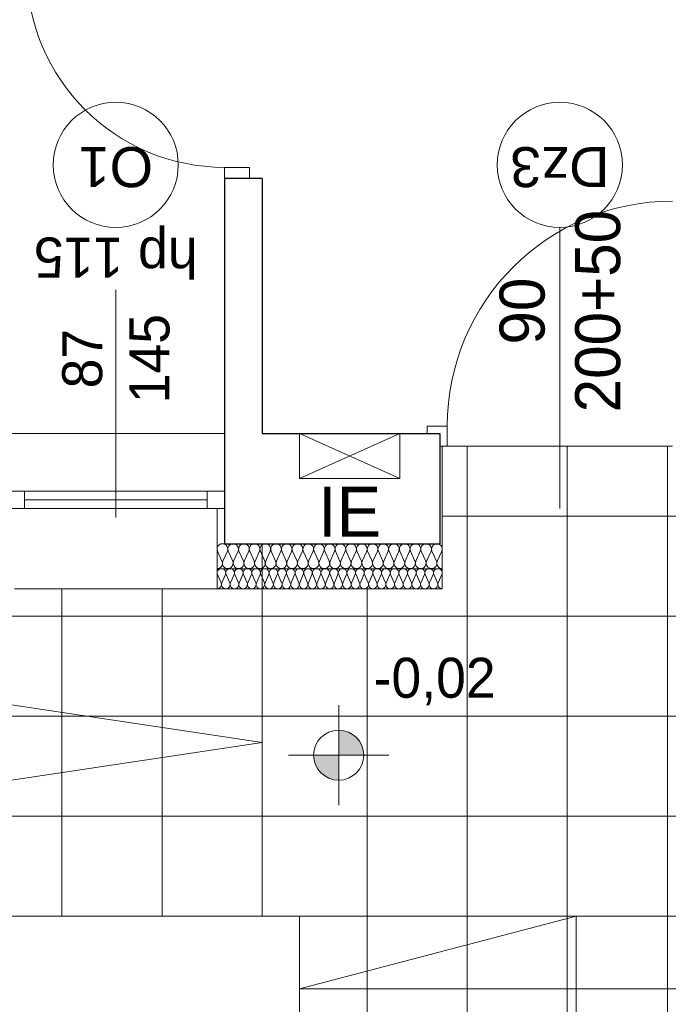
# Model space of a CAD drawing. Extents: x -438200 to -357500, y 15000 to 163871.
# Tile 77 of 148: x -376721 to -374128, y 21070 to 25008. Entities that reach past the tile are written whole.
import ezdxf

# ---------------------------------------------------------------- set-up
doc = ezdxf.new("R2010")
doc.units = 0
doc.header["$MEASUREMENT"] = 0
for name, color, linetype in [('#podkład', 252, 'Continuous'), ('Arch ocieplenie', 252, 'Continuous'), ('Inwent Izolacje', 252, 'Continuous'), ('INWENT RZĘDNE', 252, 'Continuous')]:
    doc.layers.add(name, color=color, linetype=linetype)
for name, color, linetype, lineweight in [('Arch drzwi_Nr_Pióra__10', 252, 'Continuous', 18), ('Arch ocieplenie_Nr_Pióra__9', 252, 'Continuous', 13), ('Arch opisy okien_Nr_Pióra__9', 252, 'Continuous', 13), ('Arch opisy_Nr_Pióra__9', 252, 'Continuous', 13), ('Arch wykończenie_Nr_Pióra__3', 252, 'Continuous', 18), ('Arch wykończenie_Nr_Pióra__81', 252, 'Continuous', 9), ('INSTALACJA IE_Nr_Pióra__88', 252, 'Continuous', 20), ('Inwent Izolacje_Nr_Pióra__2', 252, 'Continuous', 13), ('INWENT OPISY_Nr_Pióra__88', 252, 'Continuous', 20), ('INWENT OPISY_Nr_Pióra__9', 252, 'Continuous', 13), ('INWENT RZĘDNE_Nr_Pióra__21', 252, 'Continuous', 9), ('INWENT. DRZWI_Nr_Pióra__5', 252, 'Continuous', 13), ('INWENT. OKNA_Nr_Pióra__21', 252, 'Continuous', 9), ('INWENT. OKNA_Nr_Pióra__5', 252, 'Continuous', 13), ('INWENT.ŚCIANY_Nr_Pióra__1', 252, 'Continuous', 25), ('INWENT.ŚCIANY_Nr_Pióra__2', 252, 'Continuous', 13), ('INWENT.ŚCIANY_Nr_Pióra__21', 252, 'Continuous', 9), ('Istniejące schody_Nr_Pióra__5', 252, 'Continuous', 13)]:
    doc.layers.add(name, color=color, linetype=linetype, lineweight=lineweight)
doc.styles.add('GENERATED_STYLE_10', font='arial.ttf')
doc.styles.add('GENERATED_STYLE_2', font='txt')
doc.styles.add('GENERATED_STYLE_5', font='txt')
doc.styles.add('GENERATED_STYLE_6', font='txt')

# ---------------------------------------------------------------- blocks, each defined once
blk = doc.blocks.new('Izolacja cieplna 14_8', base_point=(-425404.9, 22732.6))
at = {"layer": 'Arch ocieplenie_Nr_Pióra__9', "linetype": 'Continuous'}
for p, q in [((-425403.5, 22788.8), (-425389.1, 22756.5)), ((-425386.2, 22756.5), (-425371.8, 22788.8)), ((-425368.9, 22788.8), (-425354.5, 22756.5)), ((-425351.6, 22756.5), (-425337.2, 22788.8)), ((-425334.3, 22788.8), (-425319.9, 22756.5)), ((-425317, 22756.5), (-425302.6, 22788.8)), ((-425299.6, 22788.8), (-425285.2, 22756.5)), ((-425282.3, 22756.5), (-425267.9, 22788.8)), ((-425265, 22788.8), (-425250.6, 22756.5)), ((-425247.7, 22756.5), (-425233.3, 22788.8)), ((-425230.4, 22788.8), (-425216, 22756.5)), ((-425213.1, 22756.5), (-425198.7, 22788.8)), ((-425195.8, 22788.8), (-425181.4, 22756.5)), ((-425178.5, 22756.5), (-425164.1, 22788.8)), ((-425161.2, 22788.8), (-425146.8, 22756.5)), ((-425143.9, 22756.5), (-425129.5, 22788.8)), ((-425126.6, 22788.8), (-425112.2, 22756.5)), ((-425109.3, 22756.5), (-425094.9, 22788.8)), ((-425092, 22788.8), (-425077.6, 22756.5)), ((-425074.6, 22756.5), (-425060.2, 22788.8)), ((-425057.3, 22788.8), (-425042.9, 22756.5)), ((-425040, 22756.5), (-425025.6, 22788.8)), ((-425022.7, 22788.8), (-425008.3, 22756.5)), ((-425005.4, 22756.5), (-424991, 22788.8)), ((-424988.1, 22788.8), (-424973.7, 22756.5)), ((-424970.8, 22756.5), (-424956.4, 22788.8)), ((-424953.5, 22788.8), (-424939.1, 22756.5)), ((-424936.2, 22756.5), (-424921.8, 22788.8)), ((-424918.9, 22788.8), (-424904.5, 22756.5)), ((-424901.6, 22756.5), (-424887.2, 22788.8)), ((-424884.3, 22788.8), (-424869.9, 22756.5)), ((-424867, 22756.5), (-424852.6, 22788.8)), ((-424849.6, 22788.8), (-424835.2, 22756.5)), ((-424832.3, 22756.5), (-424817.9, 22788.8)), ((-424815, 22788.8), (-424800.6, 22756.5)), ((-424797.7, 22756.5), (-424783.3, 22788.8)), ((-424780.4, 22788.8), (-424766, 22756.5)), ((-424763.1, 22756.5), (-424748.7, 22788.8)), ((-424745.8, 22788.8), (-424731.4, 22756.5)), ((-424728.5, 22756.5), (-424714.1, 22788.8)), ((-424711.2, 22788.8), (-424696.8, 22756.5)), ((-424693.9, 22756.5), (-424679.5, 22788.8)), ((-424676.6, 22788.8), (-424662.2, 22756.5)), ((-424659.3, 22756.5), (-424644.9, 22788.8)), ((-424642, 22788.8), (-424627.6, 22756.5)), ((-424624.6, 22756.5), (-424610.2, 22788.8)), ((-424607.3, 22788.8), (-424592.9, 22756.5)), ((-424590, 22756.5), (-424575.6, 22788.8)), ((-424572.7, 22788.8), (-424558.3, 22756.5)), ((-424555.4, 22756.5), (-424541, 22788.8)), ((-424538.1, 22788.8), (-424523.7, 22756.5)), ((-424520.8, 22756.5), (-424506.4, 22788.8))]:
    blk.add_line(p, q, dxfattribs=at)
for centre, start_param, end_param in [((-425387.6, 22795.6), 5.870392, 9.837571), ((-425353, 22795.6), 5.870392, 9.837571), ((-425318.4, 22795.6), 5.870392, 9.837571), ((-425283.8, 22795.6), 5.870392, 9.837571), ((-425249.2, 22795.6), 5.870392, 9.837571), ((-425214.6, 22795.6), 5.870392, 9.837571), ((-425179.9, 22795.6), 5.870392, 9.837571), ((-425145.3, 22795.6), 5.870392, 9.837571), ((-425110.7, 22795.6), 5.870392, 9.837571), ((-425076.1, 22795.6), 5.870392, 9.837571), ((-425041.5, 22795.6), 5.870392, 9.837571), ((-425006.9, 22795.6), 5.870392, 9.837571), ((-424972.3, 22795.6), 5.870392, 9.837571), ((-424937.6, 22795.6), 5.870392, 9.837571), ((-424903, 22795.6), 5.870392, 9.837571), ((-424868.4, 22795.6), 5.870392, 9.837571), ((-424833.8, 22795.6), 5.870392, 9.837571), ((-424799.2, 22795.6), 5.870392, 9.837571), ((-424764.6, 22795.6), 5.870392, 9.837571), ((-424729.9, 22795.6), 5.870392, 9.837571), ((-424695.3, 22795.6), 5.870392, 9.837571), ((-424660.7, 22795.6), 5.870392, 9.837571), ((-424626.1, 22795.6), 5.870392, 9.837571), ((-424591.5, 22795.6), 5.870392, 9.837571), ((-424556.9, 22795.6), 5.870392, 9.837571), ((-424522.3, 22795.6), 5.870392, 9.837571), ((-425404.9, 22749.6), 4.712389, 6.695979), ((-425370.3, 22749.6), 2.7288, 6.695979), ((-425335.7, 22749.6), 2.7288, 6.695979), ((-425301.1, 22749.6), 2.7288, 6.695979), ((-425266.5, 22749.6), 2.7288, 6.695979), ((-425231.9, 22749.6), 2.7288, 6.695979), ((-425197.3, 22749.6), 2.7288, 6.695979), ((-425162.6, 22749.6), 2.7288, 6.695979), ((-425128, 22749.6), 2.7288, 6.695979), ((-425093.4, 22749.6), 2.7288, 6.695979), ((-425058.8, 22749.6), 2.7288, 6.695979), ((-425024.2, 22749.6), 2.7288, 6.695979), ((-424989.6, 22749.6), 2.7288, 6.695979), ((-424954.9, 22749.6), 2.7288, 6.695979), ((-424920.3, 22749.6), 2.7288, 6.695979), ((-424885.7, 22749.6), 2.7288, 6.695979), ((-424851.1, 22749.6), 2.7288, 6.695979), ((-424816.5, 22749.6), 2.7288, 6.695979), ((-424781.9, 22749.6), 2.7288, 6.695979), ((-424747.3, 22749.6), 2.7288, 6.695979), ((-424712.6, 22749.6), 2.7288, 6.695979), ((-424678, 22749.6), 2.7288, 6.695979), ((-424643.4, 22749.6), 2.7288, 6.695979), ((-424608.8, 22749.6), 2.7288, 6.695979), ((-424574.2, 22749.6), 2.7288, 6.695979), ((-424539.6, 22749.6), 2.7288, 6.695979), ((-424504.9, 22749.6), 2.7288, 4.712389)]:
    blk.add_ellipse(centre, major_axis=(17.3, 0), ratio=0.983056, start_param=start_param, end_param=end_param, dxfattribs=at)
blk = doc.blocks.new('Izolacja cieplna 14_257', base_point=(-425404.9, 22812.6))
at = {"layer": 'Inwent Izolacje_Nr_Pióra__2', "linetype": 'Continuous'}
for p, q in [((-425403.1, 22882.8), (-425385.3, 22842.4)), ((-425381.7, 22842.4), (-425363.9, 22882.8)), ((-425360.3, 22882.8), (-425342.5, 22842.4)), ((-425338.9, 22842.4), (-425321, 22882.8)), ((-425317.4, 22882.8), (-425299.6, 22842.4)), ((-425296, 22842.4), (-425278.2, 22882.8)), ((-425274.6, 22882.8), (-425256.7, 22842.4)), ((-425253.1, 22842.4), (-425235.3, 22882.8)), ((-425231.7, 22882.8), (-425213.9, 22842.4)), ((-425210.3, 22842.4), (-425192.5, 22882.8)), ((-425188.9, 22882.8), (-425171, 22842.4)), ((-425167.4, 22842.4), (-425149.6, 22882.8)), ((-425146, 22882.8), (-425128.2, 22842.4)), ((-425124.6, 22842.4), (-425106.7, 22882.8)), ((-425103.1, 22882.8), (-425085.3, 22842.4)), ((-425081.7, 22842.4), (-425063.9, 22882.8)), ((-425060.3, 22882.8), (-425042.5, 22842.4)), ((-425038.9, 22842.4), (-425021, 22882.8)), ((-425017.4, 22882.8), (-424999.6, 22842.4)), ((-424996, 22842.4), (-424978.2, 22882.8)), ((-424974.6, 22882.8), (-424956.7, 22842.4)), ((-424953.1, 22842.4), (-424935.3, 22882.8)), ((-424931.7, 22882.8), (-424913.9, 22842.4)), ((-424910.3, 22842.4), (-424892.5, 22882.8)), ((-424888.9, 22882.8), (-424871, 22842.4)), ((-424867.4, 22842.4), (-424849.6, 22882.8)), ((-424846, 22882.8), (-424828.2, 22842.4)), ((-424824.6, 22842.4), (-424806.7, 22882.8)), ((-424803.1, 22882.8), (-424785.3, 22842.4)), ((-424781.7, 22842.4), (-424763.9, 22882.8)), ((-424760.3, 22882.8), (-424742.5, 22842.4)), ((-424738.9, 22842.4), (-424721, 22882.8)), ((-424717.4, 22882.8), (-424699.6, 22842.4)), ((-424696, 22842.4), (-424678.2, 22882.8)), ((-424674.6, 22882.8), (-424656.7, 22842.4)), ((-424653.1, 22842.4), (-424635.3, 22882.8)), ((-424631.7, 22882.8), (-424613.9, 22842.4)), ((-424610.3, 22842.4), (-424592.5, 22882.8)), ((-424588.9, 22882.8), (-424571, 22842.4)), ((-424567.4, 22842.4), (-424549.6, 22882.8)), ((-424546, 22882.8), (-424528.2, 22842.4)), ((-424524.6, 22842.4), (-424506.7, 22882.8))]:
    blk.add_line(p, q, dxfattribs=at)
for centre, start_param, end_param in [((-425383.5, 22891.3), 5.870392, 9.837571), ((-425340.7, 22891.3), 5.870392, 9.837571), ((-425297.8, 22891.3), 5.870392, 9.837571), ((-425254.9, 22891.3), 5.870392, 9.837571), ((-425212.1, 22891.3), 5.870392, 9.837571), ((-425169.2, 22891.3), 5.870392, 9.837571), ((-425126.4, 22891.3), 5.870392, 9.837571), ((-425083.5, 22891.3), 5.870392, 9.837571), ((-425040.7, 22891.3), 5.870392, 9.837571), ((-424997.8, 22891.3), 5.870392, 9.837571), ((-424954.9, 22891.3), 5.870392, 9.837571), ((-424912.1, 22891.3), 5.870392, 9.837571), ((-424869.2, 22891.3), 5.870392, 9.837571), ((-424826.4, 22891.3), 5.870392, 9.837571), ((-424783.5, 22891.3), 5.870392, 9.837571), ((-424740.7, 22891.3), 5.870392, 9.837571), ((-424697.8, 22891.3), 5.870392, 9.837571), ((-424654.9, 22891.3), 5.870392, 9.837571), ((-424612.1, 22891.3), 5.870392, 9.837571), ((-424569.2, 22891.3), 5.870392, 9.837571), ((-424526.4, 22891.3), 5.870392, 9.837571), ((-425404.9, 22833.9), 4.712389, 6.695979), ((-425362.1, 22833.9), 2.7288, 6.695979), ((-425319.2, 22833.9), 2.7288, 6.695979), ((-425276.4, 22833.9), 2.7288, 6.695979), ((-425233.5, 22833.9), 2.7288, 6.695979), ((-425190.7, 22833.9), 2.7288, 6.695979), ((-425147.8, 22833.9), 2.7288, 6.695979), ((-425104.9, 22833.9), 2.7288, 6.695979), ((-425062.1, 22833.9), 2.7288, 6.695979), ((-425019.2, 22833.9), 2.7288, 6.695979), ((-424976.4, 22833.9), 2.7288, 6.695979), ((-424933.5, 22833.9), 2.7288, 6.695979), ((-424890.7, 22833.9), 2.7288, 6.695979), ((-424847.8, 22833.9), 2.7288, 6.695979), ((-424804.9, 22833.9), 2.7288, 6.695979), ((-424762.1, 22833.9), 2.7288, 6.695979), ((-424719.2, 22833.9), 2.7288, 6.695979), ((-424676.4, 22833.9), 2.7288, 6.695979), ((-424633.5, 22833.9), 2.7288, 6.695979), ((-424590.7, 22833.9), 2.7288, 6.695979), ((-424547.8, 22833.9), 2.7288, 6.695979), ((-424504.9, 22833.9), 2.7288, 4.712389)]:
    blk.add_ellipse(centre, major_axis=(21.4, 0), ratio=0.992498, start_param=start_param, end_param=end_param, dxfattribs=at)
blk = doc.blocks.new('Koty wysokościowe_17', base_point=(-424918.9, 22066.6))
at = {"layer": 'INWENT RZĘDNE_Nr_Pióra__21', "linetype": 'Continuous'}
for points in [[(-424918.9, 22066.6), (-424818.9, 22066.6), (-424826.5, 22104.9), (-424848.2, 22137.3), (-424880.6, 22159), (-424918.9, 22166.6)], [(-424918.9, 22066.6), (-425018.9, 22066.6), (-425011.3, 22028.3), (-424989.6, 21995.9), (-424957.1, 21974.2), (-424918.9, 21966.6)]]:
    blk.add_hatch(color=256, dxfattribs=at).paths.add_polyline_path(points, flags=0)
for p, q in [((-424918.9, 21866.6), (-424918.9, 22266.6)), ((-425118.9, 22066.6), (-424718.9, 22066.6))]:
    blk.add_line(p, q, dxfattribs=at)
blk.add_circle((-424918.9, 22066.6), 100, dxfattribs=at)
at = {"layer": 'INWENT RZĘDNE_Nr_Pióra__21', "insert": (-424779.2, 22266.6), "char_height": 160, "attachment_point": 7, "style": 'GENERATED_STYLE_2'}
blk.add_mtext('{-0,02}', dxfattribs=at)
blk = doc.blocks.new('parter')
at = {"layer": 'Arch drzwi_Nr_Pióra__10', "color": 252, "linetype": 'Continuous'}
for p, q in [((-424484.9, 23382.6), (-424564.9, 23382.6)), ((-424564.9, 23352.6), (-424564.9, 23382.6)), ((-424484.9, 23302.6), (-424484.9, 23382.6)), ((-424514.9, 23302.6), (-424484.9, 23302.6))]:
    blk.add_line(p, q, dxfattribs=at)
blk.add_arc((-423584.9, 23382.6), 900, 90, 180, dxfattribs=at)
at = {"layer": 'Arch opisy_Nr_Pióra__9', "color": 252, "linetype": 'Continuous'}
blk.add_line((-424034.9, 24177.6), (-424034.9, 23052.6), dxfattribs=at)
for centre in [(-425809.9, 24427.6), (-424034.9, 24427.6)]:
    blk.add_circle(centre, 250, dxfattribs=at)
at = {"layer": 'Arch wykończenie_Nr_Pióra__3', "color": 252, "linetype": 'Continuous'}
for p, q in [((-424504.9, 23302.6), (-424504.9, 22732.6)), ((-425404.9, 22732.6), (-425404.9, 23052.6)), ((-425404.9, 22732.6), (-424504.9, 22732.6))]:
    blk.add_line(p, q, dxfattribs=at)
at = {"layer": 'Arch wykończenie_Nr_Pióra__81', "color": 252, "linetype": 'Continuous'}
for p, q in [((-424484.9, 23302.6), (-423584.9, 23302.6)), ((-424404.9, 23302.6), (-424404.9, 20282.6)), ((-424004.9, 23302.6), (-424004.9, 20282.6)), ((-423604.9, 23302.6), (-423604.9, 20282.6)), ((-423564.9, 23022.6), (-424504.9, 23022.6)), ((-426024.9, 22732.6), (-426024.9, 21422.6)), ((-425624.9, 22732.6), (-425624.9, 21422.6)), ((-424804.9, 22732.6), (-424804.9, 20282.6)), ((-422864.9, 22622.6), (-429854.9, 22622.6)), ((-422864.9, 22222.6), (-429854.9, 22222.6)), ((-422864.9, 21822.6), (-429854.9, 21822.6))]:
    blk.add_line(p, q, dxfattribs=at)
at = {"layer": 'INSTALACJA IE_Nr_Pióra__88', "color": 252, "linetype": 'Continuous'}
for p, q in [((-425074.9, 23352.6), (-425074.9, 23172.6)), ((-425074.9, 23172.6), (-424674.9, 23352.6)), ((-425074.9, 23352.6), (-424674.9, 23172.6)), ((-425074.9, 23352.6), (-424674.9, 23352.6)), ((-424674.9, 23172.6), (-424674.9, 23352.6)), ((-425074.9, 23172.6), (-424674.9, 23172.6))]:
    blk.add_line(p, q, dxfattribs=at)
at = {"layer": 'INWENT. DRZWI_Nr_Pióra__5', "color": 252, "linetype": 'Continuous'}
for p, q in [((-425374.9, 24372.6), (-425374.9, 24417.6)), ((-425374.9, 24417.6), (-425274.9, 24417.6)), ((-425274.9, 24417.6), (-425274.9, 24372.6))]:
    blk.add_line(p, q, dxfattribs=at)
blk.add_arc((-425374.9, 25207.6), 790, 180, 270, dxfattribs=at)
at = {"layer": 'INWENT. OKNA_Nr_Pióra__5', "color": 252, "linetype": 'Continuous'}
for p, q in [((-425809.9, 23017.6), (-425809.9, 23927.6)), ((-426244.9, 23122.6), (-425374.9, 23122.6)), ((-426174.9, 23122.6), (-426174.9, 23052.6)), ((-425444.9, 23122.6), (-425444.9, 23052.6)), ((-425374.9, 23122.6), (-425374.9, 23052.6)), ((-426174.9, 23087.6), (-425444.9, 23087.6)), ((-426244.9, 23052.6), (-425374.9, 23052.6))]:
    blk.add_line(p, q, dxfattribs=at)
at = {"layer": 'INWENT.ŚCIANY_Nr_Pióra__1', "color": 252, "linetype": 'Continuous'}
for p, q in [((-425224.9, 24372.6), (-425374.9, 24372.6)), ((-425374.9, 24372.6), (-425374.9, 23352.6)), ((-425224.9, 24372.6), (-425224.9, 23352.6)), ((-425374.9, 23352.6), (-425374.9, 22912.6)), ((-425224.9, 23352.6), (-424514.9, 23352.6)), ((-424514.9, 23352.6), (-424514.9, 22912.6)), ((-425374.9, 22912.6), (-424514.9, 22912.6))]:
    blk.add_line(p, q, dxfattribs=at)
at = {"layer": 'INWENT.ŚCIANY_Nr_Pióra__2', "color": 252, "linetype": 'Continuous'}
blk.add_line((-425404.9, 22812.6), (-424504.9, 22812.6), dxfattribs=at)
at = {"layer": 'INWENT.ŚCIANY_Nr_Pióra__21', "color": 252, "linetype": 'Continuous'}
for p, q in [((-426244.9, 23352.6), (-425374.9, 23352.6)), ((-426214.9, 22732.6), (-425404.9, 22732.6))]:
    blk.add_line(p, q, dxfattribs=at)
at = {"layer": 'Istniejące schody_Nr_Pióra__5', "color": 252, "linetype": 'Continuous'}
for p, q in [((-425224.9, 22912.6), (-425224.9, 21422.6)), ((-425224.9, 22117.6), (-429854.9, 22812.6)), ((-425224.9, 22117.6), (-429854.9, 21422.6)), ((-429854.9, 21422.6), (-425074.9, 21422.6)), ((-422864.9, 21422.6), (-425074.9, 21422.6)), ((-425074.9, 21422.6), (-425074.9, 20282.6)), ((-423969.9, 21422.6), (-425074.9, 21132.6)), ((-423969.9, 20282.6), (-423969.9, 21422.6)), ((-422864.9, 21132.6), (-425074.9, 21132.6))]:
    blk.add_line(p, q, dxfattribs=at)
at = {"layer": 'Arch ocieplenie', "color": 252, "linetype": 'Continuous', "lineweight": 13}
blk.add_blockref('Izolacja cieplna 14_8', (-425404.9, 22732.6), dxfattribs=at)
at = {"layer": 'Inwent Izolacje', "color": 252, "linetype": 'Continuous', "lineweight": 13}
blk.add_blockref('Izolacja cieplna 14_257', (-425404.9, 22812.6), dxfattribs=at)
at = {"layer": 'INWENT RZĘDNE', "color": 252}
blk.add_blockref('Koty wysokościowe_17', (-424918.9, 22066.6), dxfattribs=at)
at = {"layer": 'Arch opisy okien_Nr_Pióra__9', "color": 252, "linetype": 'Continuous', "char_height": 160, "attachment_point": 2, "rotation": 180, "style": 'GENERATED_STYLE_10'}
for s, insert in [('{O1}', (-425809.9, 24338.5)), ('{Dz3}', (-424034.9, 24338.5))]:
    blk.add_mtext(s, dxfattribs=dict(at, insert=insert))
at = {"layer": 'INWENT OPISY_Nr_Pióra__88', "color": 252, "linetype": 'Continuous', "insert": (-424874.9, 23140.1), "char_height": 200, "attachment_point": 2, "style": 'GENERATED_STYLE_5'}
blk.add_mtext('{IE}', dxfattribs=at)
at = {"layer": 'INWENT OPISY_Nr_Pióra__9', "color": 252, "linetype": 'Continuous', "insert": (-424275.8, 23842.6), "char_height": 180, "width": 1346.334, "attachment_point": 2, "rotation": 90, "line_spacing_factor": 1.007146, "style": 'GENERATED_STYLE_6'}
blk.add_mtext('{90\\P200+50}', dxfattribs=at)
at = {"layer": 'INWENT. OKNA_Nr_Pióra__21', "color": 252, "linetype": 'Continuous', "insert": (-425809.9, 23977), "char_height": 160, "attachment_point": 2, "rotation": 180, "style": 'GENERATED_STYLE_5'}
blk.add_mtext('{hp 115}', dxfattribs=at)
at = {"layer": 'INWENT. OKNA_Nr_Pióra__21', "color": 252, "linetype": 'Continuous', "insert": (-426024.1, 23652.6), "char_height": 160, "width": 709.227, "attachment_point": 2, "rotation": 90, "line_spacing_factor": 1.007581, "style": 'GENERATED_STYLE_5'}
blk.add_mtext('{87\\P145}', dxfattribs=at)

msp = doc.modelspace()

# ---------------------------------------------------------------- block references
at = {"layer": '#podkład', "color": 3, "lineweight": 50}
msp.add_blockref('parter', (49473.1, 0), dxfattribs=at)

doc.saveas('drawing.dxf')
